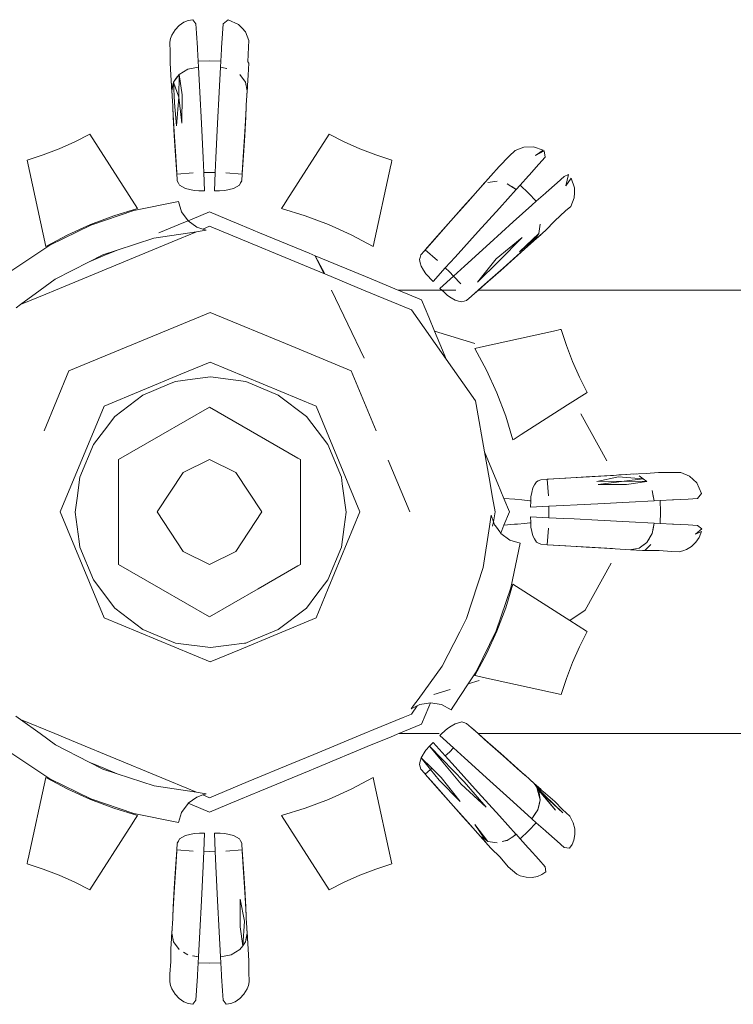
# Model space of a CAD drawing. Header units: millimetres. Extents: x 252 to 294, y 11.7 to 33.4.
# Tile 28 of 32: x 291.2605 to 291.3285, y 14.6867 to 14.7805. Entities that reach past the tile are written whole.
import ezdxf

# ---------------------------------------------------------------- set-up
doc = ezdxf.new("R2010")
doc.units = ezdxf.units.MM
doc.header["$LTSCALE"] = 10
doc.layers.add('IFC-IfcFlowTerminal-Contorno', color=250, linetype='Continuous', lineweight=5)

msp = doc.modelspace()

# ---------------------------------------------------------------- linework, layer by layer
at = {"layer": 'IFC-IfcFlowTerminal-Contorno', "lineweight": 5}
for p, q in [((291.276175, 14.780232), (291.27573, 14.779924)), ((291.276593, 14.780405), (291.276175, 14.780232)), ((291.277027, 14.780471), (291.276593, 14.780405)), ((291.277332, 14.780081), (291.277027, 14.780471)), ((291.280403, 14.780442), (291.279908, 14.780083)), ((291.281396, 14.780003), (291.280403, 14.780442)), ((291.275345, 14.779517), (291.275042, 14.779011)), ((291.27573, 14.779924), (291.275345, 14.779517)), ((291.277384, 14.779175), (291.277332, 14.780081)), ((291.277465, 14.777788), (291.277384, 14.779175)), ((291.279855, 14.77917), (291.279775, 14.777783)), ((291.279908, 14.780083), (291.279855, 14.77917)), ((291.281717, 14.779656), (291.281396, 14.780003)), ((291.282038, 14.779307), (291.281717, 14.779656)), ((291.282378, 14.778491), (291.282038, 14.779307)), ((291.274911, 14.778677), (291.27483, 14.778335)), ((291.27483, 14.778335), (291.274881, 14.777393)), ((291.275042, 14.779011), (291.274911, 14.778677)), ((291.282336, 14.777852), (291.282378, 14.778491)), ((291.274881, 14.777393), (291.274869, 14.77635)), ((291.277472, 14.777667), (291.277465, 14.777788)), ((291.277538, 14.776527), (291.277472, 14.777667)), ((291.279768, 14.777667), (291.279702, 14.776527)), ((291.279775, 14.777783), (291.279768, 14.777667)), ((291.282287, 14.77645), (291.282336, 14.777852)), ((291.274869, 14.77635), (291.274939, 14.775183)), ((291.27862, 14.776543), (291.277538, 14.776527)), ((291.277571, 14.775952), (291.277538, 14.776527)), ((291.279702, 14.776527), (291.27862, 14.776543)), ((291.279702, 14.776527), (291.279668, 14.775952)), ((291.28237, 14.776343), (291.282287, 14.77645)), ((291.275724, 14.775249), (291.276564, 14.77575)), ((291.276144, 14.775501), (291.275724, 14.775249)), ((291.276564, 14.77575), (291.276144, 14.775501)), ((291.276564, 14.77575), (291.277571, 14.775952)), ((291.277067, 14.775852), (291.276564, 14.77575)), ((291.27757, 14.775952), (291.277067, 14.775852)), ((291.277693, 14.773569), (291.27757, 14.775952)), ((291.27967, 14.775952), (291.279546, 14.773572)), ((291.279668, 14.775952), (291.280269, 14.775833)), ((291.280235, 14.775837), (291.27967, 14.775952)), ((291.2823, 14.775181), (291.28237, 14.776343)), ((291.274939, 14.775183), (291.275028, 14.773699)), ((291.274974, 14.774561), (291.27499, 14.77427)), ((291.275185, 14.774529), (291.275107, 14.774114)), ((291.275115, 14.774165), (291.275185, 14.774529)), ((291.275185, 14.774529), (291.275724, 14.775249)), ((291.275455, 14.774888), (291.275185, 14.774529)), ((291.275185, 14.774529), (291.275694, 14.773096)), ((291.275285, 14.772554), (291.275185, 14.774529)), ((291.275724, 14.775249), (291.275455, 14.774888)), ((291.275694, 14.773096), (291.275724, 14.775249)), ((291.275724, 14.775249), (291.276011, 14.773298)), ((291.281789, 14.774883), (291.28152, 14.775244)), ((291.28152, 14.775244), (291.282057, 14.774524)), ((291.282057, 14.774524), (291.281789, 14.774883)), ((291.282126, 14.774163), (291.282057, 14.774524)), ((291.282057, 14.774524), (291.282211, 14.773699)), ((291.282211, 14.773699), (291.2823, 14.775181)), ((291.27499, 14.77427), (291.275007, 14.773975)), ((291.275007, 14.773975), (291.275025, 14.77368)), ((291.275025, 14.77368), (291.275048, 14.773313)), ((291.275028, 14.773699), (291.275115, 14.774165)), ((291.275045, 14.773787), (291.275028, 14.773699)), ((291.275028, 14.773699), (291.27509, 14.772671)), ((291.275107, 14.774114), (291.275045, 14.773787)), ((291.277843, 14.770571), (291.277693, 14.773569)), ((291.279546, 14.773572), (291.279395, 14.770569)), ((291.282195, 14.773788), (291.282126, 14.774163)), ((291.282128, 14.772313), (291.282211, 14.773699)), ((291.282192, 14.773313), (291.282215, 14.77368)), ((291.282211, 14.773699), (291.282195, 14.773788)), ((291.282215, 14.77368), (291.282233, 14.773975)), ((291.275048, 14.773313), (291.275096, 14.772581)), ((291.27509, 14.772671), (291.275112, 14.772297)), ((291.275694, 14.773096), (291.275476, 14.770354)), ((291.275987, 14.770606), (291.275694, 14.773096)), ((291.276011, 14.773298), (291.275987, 14.770606)), ((291.275112, 14.772297), (291.275132, 14.771958)), ((291.275112, 14.772297), (291.27516, 14.771223)), ((291.275132, 14.771958), (291.275263, 14.769783)), ((291.275476, 14.770354), (291.275285, 14.772554)), ((291.281977, 14.769783), (291.282107, 14.771963)), ((291.282079, 14.771223), (291.282128, 14.772313)), ((291.282107, 14.771963), (291.282117, 14.77212)), ((291.282117, 14.77212), (291.282128, 14.772313)), ((291.27516, 14.771223), (291.275264, 14.769453)), ((291.281976, 14.769453), (291.282079, 14.771223)), ((291.275263, 14.769783), (291.275404, 14.767422)), ((291.278005, 14.767312), (291.277843, 14.770571)), ((291.279395, 14.770569), (291.279235, 14.767305)), ((291.281835, 14.767417), (291.281977, 14.769783)), ((291.267225, 14.769558), (291.265772, 14.768833)), ((291.271756, 14.762473), (291.267225, 14.769558)), ((291.275264, 14.769453), (291.275389, 14.767527)), ((291.281851, 14.767527), (291.281976, 14.769453)), ((291.290015, 14.769558), (291.286, 14.76328)), ((291.291468, 14.768833), (291.290015, 14.769558)), ((291.264285, 14.768176), (291.262769, 14.76759)), ((291.265772, 14.768833), (291.264285, 14.768176)), ((291.292955, 14.768176), (291.291468, 14.768833)), ((291.294471, 14.76759), (291.292955, 14.768176)), ((291.307736, 14.767996), (291.307183, 14.767461)), ((291.308566, 14.768333), (291.307736, 14.767996)), ((291.3095, 14.768364), (291.308566, 14.768333)), ((291.310418, 14.768037), (291.3095, 14.768364)), ((291.309693, 14.767527), (291.310418, 14.768037)), ((291.310516, 14.767969), (291.309693, 14.767527)), ((291.310597, 14.767368), (291.310516, 14.767969)), ((291.262769, 14.76759), (291.261228, 14.767075)), ((291.261228, 14.767075), (291.263035, 14.758862)), ((291.275389, 14.767527), (291.275505, 14.765762)), ((291.275404, 14.767422), (291.275497, 14.765876)), ((291.278071, 14.765898), (291.278005, 14.767312)), ((291.279235, 14.767305), (291.279168, 14.765898)), ((291.281735, 14.765762), (291.281851, 14.767527)), ((291.281744, 14.765893), (291.281835, 14.767417)), ((291.296011, 14.767075), (291.294471, 14.76759)), ((291.295961, 14.766848), (291.296011, 14.767075)), ((291.307183, 14.767461), (291.306217, 14.766472)), ((291.309994, 14.766692), (291.310597, 14.767368)), ((291.294205, 14.758862), (291.29591, 14.766616)), ((291.29591, 14.766616), (291.295961, 14.766848)), ((291.306217, 14.766472), (291.305444, 14.765598)), ((291.30907, 14.765654), (291.309994, 14.766692)), ((291.275497, 14.765876), (291.275541, 14.765139)), ((291.275505, 14.765762), (291.277074, 14.765874)), ((291.275546, 14.76513), (291.275663, 14.764907)), ((291.278071, 14.765898), (291.27862, 14.765911)), ((291.278153, 14.764158), (291.278071, 14.765898)), ((291.27862, 14.765911), (291.279168, 14.765898)), ((291.279168, 14.765898), (291.279086, 14.764158)), ((291.280165, 14.765874), (291.281735, 14.765762)), ((291.281589, 14.764932), (291.281694, 14.76513)), ((291.281699, 14.765145), (291.281736, 14.765762)), ((291.281736, 14.765762), (291.281744, 14.765893)), ((291.305444, 14.765598), (291.304456, 14.764485)), ((291.305026, 14.765134), (291.304831, 14.764915)), ((291.308231, 14.76471), (291.309008, 14.765584)), ((291.309008, 14.765584), (291.30907, 14.765654)), ((291.31242, 14.765547), (291.311737, 14.764941)), ((291.31282, 14.76572), (291.31242, 14.765547)), ((291.312579, 14.764639), (291.31282, 14.76572)), ((291.313088, 14.765369), (291.312579, 14.764639)), ((291.313417, 14.764441), (291.313088, 14.765369)), ((291.275663, 14.764907), (291.27576, 14.764722)), ((291.27576, 14.764722), (291.276045, 14.764556)), ((291.276045, 14.764556), (291.276331, 14.76439)), ((291.276331, 14.76439), (291.276751, 14.764292)), ((291.276751, 14.764292), (291.277171, 14.764192)), ((291.277171, 14.764192), (291.277602, 14.764177)), ((291.277602, 14.764177), (291.278153, 14.764158)), ((291.279086, 14.764158), (291.279577, 14.764175)), ((291.279577, 14.764175), (291.280069, 14.764192)), ((291.280069, 14.764192), (291.280489, 14.764292)), ((291.280489, 14.764292), (291.280909, 14.76439)), ((291.280909, 14.76439), (291.281194, 14.764556)), ((291.281194, 14.764556), (291.28148, 14.764722)), ((291.28148, 14.764722), (291.281589, 14.764932)), ((291.304196, 14.764199), (291.303713, 14.763648)), ((291.304456, 14.764485), (291.303716, 14.763652)), ((291.304634, 14.764695), (291.304196, 14.764199)), ((291.304831, 14.764915), (291.304634, 14.764695)), ((291.305153, 14.764961), (291.306044, 14.765088)), ((291.305599, 14.765024), (291.305153, 14.764961)), ((291.306044, 14.765088), (291.305599, 14.765024)), ((291.306244, 14.762505), (291.307848, 14.764282)), ((291.30742, 14.764566), (291.306993, 14.764849)), ((291.306993, 14.764849), (291.307334, 14.764622)), ((291.307334, 14.764622), (291.307848, 14.76428)), ((291.307848, 14.764282), (291.30742, 14.764566)), ((291.307848, 14.76428), (291.308231, 14.76471)), ((291.309006, 14.763955), (291.308231, 14.76471)), ((291.311737, 14.764941), (291.3107, 14.764016)), ((291.313398, 14.763967), (291.313417, 14.764441)), ((291.286, 14.76328), (291.285743, 14.762879)), ((291.303713, 14.763648), (291.302796, 14.762642)), ((291.303716, 14.763652), (291.303299, 14.763181)), ((291.309761, 14.76318), (291.309006, 14.763955)), ((291.310629, 14.763953), (291.309761, 14.76318)), ((291.3107, 14.764016), (291.310629, 14.763953)), ((291.313041, 14.762676), (291.313379, 14.763494)), ((291.313379, 14.763494), (291.313398, 14.763967)), ((291.271405, 14.7623), (291.267299, 14.760901)), ((291.269491, 14.761795), (291.271756, 14.762473)), ((291.27566, 14.763164), (291.271405, 14.7623)), ((291.27594, 14.762178), (291.27566, 14.763164)), ((291.285743, 14.762879), (291.285484, 14.762473)), ((291.285484, 14.762473), (291.287748, 14.761795)), ((291.302796, 14.762642), (291.301619, 14.761316)), ((291.303299, 14.763181), (291.301853, 14.76155)), ((291.304233, 14.760278), (291.306244, 14.762505)), ((291.309331, 14.762798), (291.307561, 14.761199)), ((291.309761, 14.76318), (291.309331, 14.762798)), ((291.312559, 14.762253), (291.313041, 14.762676)), ((291.267273, 14.760962), (291.269491, 14.761795)), ((291.276589, 14.761309), (291.27594, 14.762178)), ((291.276971, 14.761474), (291.276582, 14.761313)), ((291.27862, 14.762156), (291.276971, 14.761474)), ((291.280267, 14.761473), (291.27862, 14.762156)), ((291.281587, 14.760927), (291.280267, 14.761473)), ((291.287748, 14.761795), (291.289966, 14.760962)), ((291.301853, 14.76155), (291.300284, 14.75978)), ((291.311534, 14.761296), (291.312559, 14.762253)), ((291.267299, 14.760901), (291.263406, 14.758987)), ((291.265116, 14.759983), (291.267273, 14.760962)), ((291.276162, 14.76114), (291.273802, 14.760164)), ((291.276582, 14.761313), (291.276162, 14.76114)), ((291.277415, 14.760718), (291.276589, 14.761309)), ((291.277982, 14.760527), (291.277415, 14.760718)), ((291.277919, 14.760357), (291.278307, 14.760418)), ((291.27862, 14.760791), (291.277982, 14.760527)), ((291.278307, 14.760418), (291.277982, 14.760527)), ((291.289509, 14.75628), (291.27862, 14.760791)), ((291.2834, 14.760176), (291.281587, 14.760927)), ((291.289966, 14.760962), (291.292123, 14.759983)), ((291.301619, 14.761316), (291.300346, 14.759866)), ((291.307561, 14.761199), (291.305331, 14.759185)), ((291.31014, 14.760986), (291.310009, 14.760098)), ((291.310009, 14.760098), (291.310075, 14.760542)), ((291.310075, 14.760542), (291.31014, 14.760986)), ((291.310646, 14.760391), (291.311534, 14.761296)), ((291.263035, 14.758862), (291.265116, 14.759983)), ((291.269835, 14.758517), (291.273321, 14.759644)), ((291.273321, 14.759644), (291.277365, 14.760271)), ((291.277365, 14.760271), (291.275071, 14.759321)), ((291.277365, 14.760271), (291.277919, 14.760357)), ((291.288111, 14.758224), (291.2834, 14.760176)), ((291.292123, 14.759983), (291.294205, 14.758862)), ((291.300284, 14.75978), (291.299103, 14.758448)), ((291.300346, 14.759866), (291.299179, 14.758535)), ((291.302043, 14.757861), (291.304233, 14.760278)), ((291.305927, 14.757695), (291.308421, 14.759734)), ((291.308421, 14.759734), (291.306187, 14.757461)), ((291.308157, 14.758367), (291.310009, 14.760098)), ((291.309801, 14.759795), (291.308157, 14.758367)), ((291.309525, 14.759391), (291.309745, 14.759585)), ((291.309537, 14.759407), (291.310646, 14.760391)), ((291.310009, 14.760098), (291.309537, 14.759407)), ((291.309537, 14.759407), (291.309576, 14.759464)), ((291.309576, 14.759464), (291.309801, 14.759795)), ((291.309745, 14.759585), (291.309961, 14.759778)), ((291.309961, 14.759778), (291.310184, 14.759976)), ((291.263406, 14.758987), (291.259787, 14.756587)), ((291.275071, 14.759321), (291.263932, 14.754707)), ((291.299179, 14.758535), (291.300359, 14.757515)), ((291.305331, 14.759185), (291.302909, 14.756987)), ((291.307693, 14.757747), (291.308632, 14.758603)), ((291.308234, 14.75825), (291.308632, 14.758603)), ((291.308632, 14.758603), (291.309537, 14.759407)), ((291.309248, 14.759146), (291.309525, 14.759391)), ((291.267144, 14.757397), (291.26847, 14.758076)), ((291.268501, 14.757964), (291.267144, 14.757397)), ((291.26847, 14.758076), (291.269835, 14.758517)), ((291.269835, 14.758517), (291.268501, 14.757964)), ((291.288697, 14.757981), (291.288111, 14.758224)), ((291.289509, 14.75628), (291.288697, 14.757981)), ((291.288697, 14.757981), (291.289599, 14.756243)), ((291.29401, 14.755781), (291.288697, 14.757981)), ((291.298688, 14.757817), (291.298626, 14.75762)), ((291.298626, 14.75762), (291.298711, 14.7573)), ((291.298764, 14.758063), (291.298688, 14.757817)), ((291.299103, 14.758448), (291.298766, 14.758069)), ((291.301092, 14.756816), (291.302043, 14.757861)), ((291.304161, 14.755452), (291.305927, 14.757695)), ((291.306368, 14.756567), (291.307693, 14.757747)), ((291.306601, 14.756802), (291.308234, 14.75825)), ((291.263916, 14.755745), (291.267144, 14.757397)), ((291.298711, 14.7573), (291.298796, 14.756982)), ((291.298796, 14.756982), (291.299023, 14.756614)), ((291.299921, 14.75553), (291.301092, 14.756816)), ((291.301092, 14.756816), (291.301488, 14.756438)), ((291.302909, 14.756987), (291.301867, 14.756041)), ((291.306187, 14.757461), (291.304161, 14.755452)), ((291.304827, 14.75523), (291.306601, 14.756802)), ((291.262497, 14.754707), (291.263916, 14.755745)), ((291.289599, 14.756243), (291.289509, 14.75628)), ((291.293307, 14.754707), (291.289599, 14.756243)), ((291.29651, 14.754745), (291.29401, 14.755781)), ((291.299023, 14.756614), (291.29925, 14.756248)), ((291.29925, 14.756248), (291.299921, 14.75553)), ((291.301867, 14.756041), (291.300579, 14.754871)), ((291.301488, 14.756438), (291.301867, 14.756041)), ((291.301867, 14.756041), (291.302566, 14.755308)), ((291.304916, 14.755295), (291.306368, 14.756567)), ((291.300579, 14.754871), (291.300754, 14.754707)), ((291.304238, 14.754707), (291.304827, 14.75523)), ((291.304245, 14.754707), (291.304916, 14.755295)), ((291.26062, 14.753335), (291.262497, 14.754707)), ((291.263023, 14.754331), (291.26062, 14.753335)), ((291.263932, 14.754707), (291.263023, 14.754331)), ((291.29335, 14.74824), (291.290261, 14.754707)), ((291.297869, 14.752817), (291.293307, 14.754707)), ((291.296602, 14.754707), (291.29651, 14.754745)), ((291.298833, 14.753782), (291.296602, 14.754707)), ((291.29845, 14.754707), (291.296605, 14.754707)), ((291.302106, 14.754707), (291.29845, 14.754707)), ((291.300754, 14.754707), (291.300939, 14.754534)), ((291.300939, 14.754534), (291.301298, 14.754199)), ((291.301298, 14.754199), (291.301665, 14.753972)), ((291.301665, 14.753972), (291.302032, 14.753745)), ((291.303121, 14.753716), (291.303586, 14.754128)), ((291.303586, 14.754128), (291.303643, 14.754179)), ((291.303593, 14.754135), (291.304238, 14.754707)), ((291.303643, 14.754179), (291.304245, 14.754707)), ((291.309577, 14.754707), (291.304245, 14.754707)), ((291.391892, 14.754707), (291.309577, 14.754707)), ((291.260183, 14.753016), (291.26062, 14.753335)), ((291.299515, 14.752135), (291.298833, 14.753782)), ((291.302032, 14.753745), (291.302351, 14.75366)), ((291.302351, 14.75366), (291.302671, 14.753577)), ((291.302671, 14.753577), (291.302896, 14.753645)), ((291.302896, 14.753645), (291.303112, 14.753713)), ((291.278678, 14.75259), (291.265227, 14.747019)), ((291.286398, 14.749393), (291.278678, 14.75259)), ((291.299065, 14.751121), (291.297869, 14.752817)), ((291.300064, 14.750812), (291.299515, 14.752135)), ((291.301176, 14.748127), (291.299065, 14.751121)), ((291.300815, 14.748999), (291.300064, 14.750812)), ((291.303902, 14.749624), (291.300064, 14.750812)), ((291.311675, 14.750861), (291.304436, 14.74927)), ((291.311901, 14.75091), (291.311675, 14.750861)), ((291.31205, 14.750943), (291.311901, 14.75091)), ((291.312126, 14.75096), (291.31205, 14.750943)), ((291.312641, 14.749419), (291.312126, 14.75096)), ((291.292129, 14.747019), (291.286398, 14.749393)), ((291.304436, 14.74927), (291.303913, 14.749155)), ((291.303913, 14.749155), (291.305032, 14.747073)), ((291.313228, 14.747905), (291.312641, 14.749419)), ((291.301176, 14.748127), (291.300815, 14.748999)), ((291.275881, 14.746685), (291.278678, 14.747844)), ((291.278678, 14.747844), (291.288772, 14.743662)), ((291.303969, 14.744165), (291.301176, 14.748127)), ((291.313885, 14.746419), (291.313228, 14.747905)), ((291.265227, 14.747019), (291.262853, 14.741288)), ((291.268584, 14.743662), (291.275881, 14.746685)), ((291.278728, 14.746443), (291.277012, 14.746217)), ((291.282067, 14.746003), (291.278728, 14.746443)), ((291.294503, 14.741288), (291.292129, 14.747019)), ((291.305032, 14.747073), (291.306012, 14.744915)), ((291.314609, 14.744963), (291.313885, 14.746419)), ((291.274816, 14.745766), (291.272278, 14.744714)), ((291.27539, 14.746003), (291.274816, 14.745766)), ((291.277012, 14.746217), (291.27539, 14.746003)), ((291.285177, 14.744714), (291.282067, 14.746003)), ((291.272278, 14.744714), (291.269607, 14.742666)), ((291.28785, 14.742666), (291.285177, 14.744714)), ((291.306012, 14.744915), (291.306845, 14.742698)), ((291.312742, 14.74377), (291.314609, 14.744963)), ((291.264403, 14.733569), (291.268584, 14.743662)), ((291.27862, 14.743569), (291.273979, 14.74089)), ((291.287044, 14.738705), (291.27862, 14.743569)), ((291.288772, 14.743662), (291.292953, 14.733569)), ((291.304031, 14.743816), (291.303969, 14.744165)), ((291.304827, 14.739309), (291.304031, 14.743816)), ((291.308325, 14.740946), (291.312742, 14.74377)), ((291.269607, 14.742666), (291.268602, 14.741355)), ((291.289899, 14.739993), (291.28785, 14.742666)), ((291.306845, 14.742698), (291.307525, 14.740435)), ((291.316485, 14.738442), (291.314018, 14.742925)), ((291.268602, 14.741355), (291.267557, 14.739993)), ((291.273979, 14.74089), (291.26996, 14.738569)), ((291.30793, 14.740693), (291.308325, 14.740946)), ((291.267557, 14.739993), (291.266269, 14.736882)), ((291.291188, 14.736882), (291.289899, 14.739993)), ((291.307525, 14.740435), (291.307662, 14.740522)), ((291.307662, 14.740522), (291.30793, 14.740693)), ((291.30521, 14.738386), (291.304826, 14.739313)), ((291.305265, 14.736829), (291.304827, 14.739309)), ((291.26996, 14.738569), (291.26996, 14.73424)), ((291.27612, 14.737319), (291.27862, 14.738569)), ((291.27862, 14.738569), (291.28112, 14.737319)), ((291.287279, 14.738569), (291.287044, 14.738705)), ((291.287279, 14.73424), (291.287279, 14.738569)), ((291.297701, 14.733569), (291.295659, 14.738498)), ((291.3061, 14.736238), (291.30521, 14.738386)), ((291.27362, 14.733569), (291.27612, 14.737319)), ((291.28112, 14.737319), (291.28362, 14.733569)), ((291.316274, 14.737029), (291.314504, 14.736924)), ((291.31701, 14.737056), (291.314834, 14.736926)), ((291.317416, 14.73708), (291.316274, 14.737029)), ((291.317105, 14.737061), (291.31701, 14.737056)), ((291.317416, 14.73708), (291.317105, 14.737061)), ((291.31875, 14.737161), (291.317416, 14.73708)), ((291.318363, 14.737141), (291.317631, 14.737095)), ((291.320235, 14.737251), (291.31875, 14.737161)), ((291.319321, 14.737199), (291.319024, 14.737183)), ((291.319579, 14.737004), (291.319941, 14.736733)), ((291.319939, 14.736733), (291.319579, 14.737004)), ((291.321399, 14.737319), (291.320235, 14.737251)), ((291.322782, 14.737336), (291.321399, 14.737319)), ((291.323551, 14.737324), (291.322782, 14.737336)), ((291.324377, 14.736975), (291.323551, 14.737324)), ((291.32506, 14.736338), (291.324377, 14.736975)), ((291.266269, 14.736882), (291.266005, 14.734877)), ((291.291269, 14.736266), (291.291188, 14.736882)), ((291.291628, 14.733545), (291.291269, 14.736266)), ((291.305595, 14.734963), (291.305265, 14.736829)), ((291.306668, 14.734867), (291.3061, 14.736238)), ((291.309607, 14.736143), (291.309441, 14.735857)), ((291.309773, 14.736428), (291.309607, 14.736143)), ((291.309956, 14.736526), (291.309773, 14.736428)), ((291.310183, 14.736644), (291.309956, 14.736526)), ((291.310913, 14.736691), (291.310191, 14.736648)), ((291.312577, 14.736799), (291.310811, 14.736685)), ((291.310811, 14.736685), (291.310924, 14.735115)), ((291.312474, 14.736785), (291.310913, 14.736691)), ((291.314834, 14.736926), (291.312474, 14.736785)), ((291.314504, 14.736924), (291.312577, 14.736799)), ((291.315523, 14.736489), (291.317603, 14.736904)), ((291.318147, 14.736497), (291.315523, 14.736489)), ((291.315656, 14.736201), (291.318147, 14.736497)), ((291.318348, 14.736179), (291.315656, 14.736201)), ((291.317603, 14.736904), (291.319939, 14.736733)), ((291.319939, 14.736733), (291.318147, 14.736497)), ((291.318147, 14.736497), (291.320299, 14.736465)), ((291.320299, 14.736465), (291.318348, 14.736179)), ((291.320299, 14.736465), (291.319939, 14.736733)), ((291.319941, 14.736733), (291.320299, 14.736465)), ((291.325497, 14.735339), (291.32506, 14.736338)), ((291.309342, 14.735437), (291.309244, 14.735017)), ((291.309441, 14.735857), (291.309342, 14.735437)), ((291.320903, 14.735122), (291.320801, 14.735625)), ((291.320801, 14.735625), (291.320882, 14.735222)), ((291.320882, 14.735222), (291.321004, 14.734619)), ((291.321004, 14.734619), (291.320903, 14.735122)), ((291.325131, 14.734856), (291.325497, 14.735339)), ((291.266005, 14.734877), (291.265829, 14.733545)), ((291.26996, 14.73424), (291.26996, 14.728569)), ((291.287279, 14.728569), (291.287279, 14.73424)), ((291.305841, 14.733569), (291.305595, 14.734963)), ((291.307206, 14.733569), (291.306668, 14.734867)), ((291.307706, 14.734775), (291.306668, 14.734867)), ((291.308385, 14.734714), (291.307706, 14.734775)), ((291.308634, 14.734693), (291.308385, 14.734714)), ((291.309156, 14.734646), (291.308634, 14.734693)), ((291.309231, 14.73464), (291.309156, 14.734646)), ((291.309229, 14.734587), (291.309209, 14.734036)), ((291.309231, 14.73464), (291.309229, 14.734587)), ((291.309244, 14.735017), (291.309231, 14.73464)), ((291.310948, 14.734118), (291.312361, 14.734185)), ((291.312361, 14.734185), (291.313659, 14.734249)), ((291.313659, 14.734249), (291.315622, 14.734346)), ((291.315622, 14.734346), (291.318619, 14.734497)), ((291.318619, 14.734497), (291.321004, 14.734619)), ((291.321004, 14.734619), (291.321578, 14.734652)), ((291.321578, 14.734652), (291.322729, 14.734718)), ((291.321592, 14.733569), (291.321578, 14.734652)), ((291.322729, 14.734718), (291.322839, 14.734724)), ((291.322839, 14.734724), (291.324225, 14.734805)), ((291.324225, 14.734805), (291.325131, 14.734856)), ((291.268584, 14.723474), (291.264403, 14.733569)), ((291.265829, 14.733545), (291.266198, 14.730742)), ((291.27612, 14.729819), (291.27362, 14.733569)), ((291.28362, 14.733569), (291.28112, 14.729819)), ((291.292953, 14.733569), (291.28993, 14.72627)), ((291.291445, 14.732157), (291.291628, 14.733545)), ((291.305469, 14.733257), (291.305407, 14.732856)), ((291.305678, 14.732643), (291.305469, 14.733257)), ((291.305678, 14.732643), (291.305841, 14.733569)), ((291.306684, 14.73231), (291.307206, 14.733569)), ((291.309209, 14.734036), (291.310948, 14.734118)), ((291.310948, 14.734115), (291.310961, 14.733569)), ((291.310961, 14.733569), (291.310948, 14.733021)), ((291.321578, 14.732487), (291.321592, 14.733569)), ((291.305407, 14.732856), (291.305303, 14.732188)), ((291.305602, 14.732214), (291.305678, 14.732643)), ((291.305774, 14.732358), (291.305678, 14.732643)), ((291.305864, 14.732238), (291.305774, 14.732358)), ((291.30637, 14.731552), (291.306684, 14.73231)), ((291.306684, 14.73231), (291.307691, 14.732399)), ((291.307691, 14.732399), (291.307979, 14.732424)), ((291.307979, 14.732424), (291.308647, 14.732484)), ((291.308647, 14.732484), (291.309159, 14.732529)), ((291.309159, 14.732529), (291.309229, 14.732535)), ((291.309209, 14.733103), (291.309226, 14.732612)), ((291.310948, 14.733021), (291.309209, 14.733103)), ((291.309226, 14.732612), (291.309229, 14.732535)), ((291.309229, 14.732535), (291.309244, 14.732119)), ((291.312354, 14.732954), (291.310948, 14.733021)), ((291.313377, 14.732904), (291.312354, 14.732954)), ((291.315619, 14.732793), (291.313377, 14.732904)), ((291.318622, 14.732642), (291.315619, 14.732793)), ((291.321004, 14.73252), (291.318622, 14.732642)), ((291.320889, 14.731953), (291.321004, 14.73252)), ((291.321004, 14.73252), (291.320901, 14.732014)), ((291.321578, 14.732487), (291.321004, 14.73252)), ((291.322728, 14.732421), (291.321578, 14.732487)), ((291.322834, 14.732415), (291.322728, 14.732421)), ((291.32422, 14.732334), (291.322834, 14.732415)), ((291.325131, 14.73228), (291.32422, 14.732334)), ((291.325523, 14.731975), (291.325131, 14.73228)), ((291.291188, 14.730205), (291.291445, 14.732157)), ((291.305303, 14.732188), (291.304698, 14.728286)), ((291.30637, 14.731552), (291.305864, 14.732238)), ((291.306386, 14.731531), (291.30637, 14.731552)), ((291.307249, 14.730896), (291.306386, 14.731531)), ((291.309244, 14.732119), (291.309342, 14.731699)), ((291.309342, 14.731699), (291.309441, 14.731282)), ((291.310924, 14.732024), (291.310811, 14.730454)), ((291.320799, 14.731509), (291.320295, 14.730669)), ((291.320546, 14.731089), (291.320799, 14.731506)), ((291.320901, 14.732014), (291.320799, 14.731509)), ((291.320799, 14.731506), (291.320889, 14.731953)), ((291.324928, 14.73145), (291.325523, 14.731975)), ((291.32549, 14.731721), (291.324928, 14.73145)), ((291.325281, 14.731123), (291.325456, 14.731543)), ((291.325456, 14.731543), (291.32549, 14.731721)), ((291.266198, 14.730742), (291.266269, 14.730205)), ((291.308213, 14.73061), (291.307249, 14.730896)), ((291.30735, 14.726355), (291.308213, 14.73061)), ((291.309441, 14.731282), (291.309607, 14.730996)), ((291.309607, 14.730996), (291.309773, 14.730708)), ((291.309773, 14.730708), (291.309982, 14.730601)), ((291.309982, 14.730601), (291.310183, 14.730495)), ((291.310196, 14.73049), (291.310811, 14.730454)), ((291.310811, 14.730454), (291.312577, 14.730339)), ((291.310811, 14.730454), (291.312467, 14.730354)), ((291.319573, 14.730132), (291.319933, 14.7304)), ((291.320295, 14.730669), (291.319574, 14.730132)), ((291.319933, 14.7304), (291.320295, 14.730669)), ((291.320295, 14.730669), (291.320546, 14.731089)), ((291.320512, 14.730307), (291.320664, 14.730466)), ((291.324566, 14.730293), (291.324977, 14.730681)), ((291.324977, 14.730681), (291.325281, 14.731123)), ((291.266269, 14.730205), (291.267557, 14.727095)), ((291.27862, 14.728569), (291.27612, 14.729819)), ((291.28112, 14.729819), (291.27862, 14.728569)), ((291.289899, 14.727095), (291.291188, 14.730205)), ((291.312467, 14.730354), (291.314833, 14.730212)), ((291.312577, 14.730339), (291.314504, 14.730212)), ((291.314504, 14.730212), (291.316274, 14.73011)), ((291.314833, 14.730212), (291.317012, 14.730081)), ((291.316274, 14.73011), (291.317291, 14.730064)), ((291.317012, 14.730081), (291.317291, 14.730064)), ((291.317291, 14.730064), (291.31875, 14.729978)), ((291.319204, 14.730063), (291.31875, 14.729978)), ((291.31875, 14.729978), (291.31884, 14.729995)), ((291.31875, 14.729978), (291.319884, 14.729909)), ((291.31884, 14.729995), (291.319213, 14.730064)), ((291.319574, 14.730132), (291.319204, 14.730063)), ((291.319213, 14.730064), (291.319573, 14.730132)), ((291.319611, 14.729922), (291.319884, 14.729909)), ((291.319884, 14.729909), (291.320118, 14.729895)), ((291.320118, 14.729895), (291.32023, 14.729888)), ((291.320121, 14.729898), (291.320512, 14.730307)), ((291.32023, 14.729888), (291.320278, 14.729888)), ((291.320278, 14.729888), (291.320318, 14.729888)), ((291.320318, 14.729888), (291.32146, 14.729893)), ((291.32146, 14.729893), (291.322658, 14.729802)), ((291.322658, 14.729802), (291.323385, 14.729778)), ((291.323385, 14.729778), (291.323727, 14.729861)), ((291.323727, 14.729861), (291.324063, 14.72999)), ((291.324063, 14.72999), (291.324566, 14.730293)), ((291.26996, 14.728569), (291.273979, 14.726249)), ((291.287044, 14.728433), (291.287279, 14.728569)), ((291.314425, 14.724216), (291.316891, 14.728696)), ((291.283261, 14.726249), (291.287044, 14.728433)), ((291.304698, 14.728286), (291.303125, 14.723418)), ((291.267557, 14.727095), (291.269607, 14.724421)), ((291.288849, 14.725725), (291.289899, 14.727095)), ((291.307525, 14.726704), (291.306845, 14.724441)), ((291.312948, 14.723237), (291.307525, 14.726704)), ((291.273979, 14.726249), (291.27862, 14.723569)), ((291.27862, 14.723569), (291.283261, 14.726249)), ((291.28785, 14.724421), (291.288849, 14.725725)), ((291.28993, 14.72627), (291.288772, 14.723474)), ((291.305953, 14.722249), (291.30735, 14.726355)), ((291.269607, 14.724421), (291.272278, 14.722373)), ((291.285177, 14.722373), (291.28785, 14.724421)), ((291.306845, 14.724441), (291.306012, 14.722224)), ((291.312948, 14.723237), (291.314425, 14.724216)), ((291.278678, 14.719295), (291.268584, 14.723474)), ((291.288772, 14.723474), (291.281472, 14.720451)), ((291.303125, 14.723418), (291.302472, 14.722141)), ((291.314545, 14.722216), (291.312948, 14.723237)), ((291.272278, 14.722373), (291.27539, 14.721084)), ((291.282566, 14.721291), (291.285177, 14.722373)), ((291.302472, 14.722141), (291.300804, 14.718879)), ((291.304037, 14.718355), (291.305953, 14.722249)), ((291.306012, 14.722224), (291.305032, 14.720066)), ((291.313885, 14.72072), (291.314609, 14.722175)), ((291.314609, 14.722175), (291.314545, 14.722216)), ((291.27539, 14.721084), (291.278728, 14.720645)), ((291.280457, 14.720872), (291.281953, 14.721069)), ((291.281953, 14.721069), (291.282067, 14.721084)), ((291.282067, 14.721084), (291.282566, 14.721291)), ((291.281472, 14.720451), (291.278678, 14.719295)), ((291.278728, 14.720645), (291.280457, 14.720872)), ((291.305032, 14.720066), (291.303913, 14.717983)), ((291.313228, 14.719233), (291.313885, 14.72072)), ((291.312641, 14.717717), (291.313228, 14.719233)), ((291.300804, 14.718879), (291.298489, 14.715713)), ((291.303267, 14.717192), (291.304037, 14.718355)), ((291.303267, 14.717192), (291.304308, 14.717515)), ((291.303913, 14.717983), (291.304071, 14.717949)), ((291.304071, 14.717949), (291.304741, 14.717801)), ((291.304741, 14.717801), (291.312126, 14.716179)), ((291.312126, 14.716179), (291.312641, 14.717717)), ((291.300004, 14.716182), (291.301558, 14.716663)), ((291.301861, 14.715072), (291.303267, 14.717192)), ((291.298489, 14.715713), (291.298058, 14.715124)), ((291.298669, 14.715225), (291.299671, 14.715391)), ((291.299515, 14.715003), (291.299676, 14.715392)), ((291.299671, 14.715391), (291.300744, 14.715234)), ((291.298058, 14.715124), (291.297825, 14.714805)), ((291.297825, 14.714805), (291.298418, 14.7151)), ((291.297869, 14.714321), (291.298418, 14.7151)), ((291.298418, 14.7151), (291.298669, 14.715225)), ((291.298833, 14.713357), (291.299515, 14.715003)), ((291.300744, 14.715234), (291.301639, 14.714736)), ((291.301639, 14.714736), (291.301861, 14.715072)), ((291.26062, 14.713804), (291.260174, 14.71413)), ((291.26247, 14.712451), (291.26062, 14.713804)), ((291.26062, 14.713804), (291.263885, 14.712451)), ((291.294279, 14.712834), (291.297068, 14.71399)), ((291.297068, 14.71399), (291.297869, 14.714321)), ((291.302671, 14.713562), (291.302351, 14.713479)), ((291.302869, 14.713501), (291.302671, 14.713562)), ((291.303112, 14.713425), (291.302869, 14.713501)), ((291.293354, 14.712451), (291.294279, 14.712834)), ((291.296649, 14.712451), (291.298833, 14.713357)), ((291.301298, 14.71294), (291.300775, 14.712451)), ((291.301665, 14.713167), (291.301298, 14.71294)), ((291.302032, 14.713394), (291.301665, 14.713167)), ((291.302351, 14.713479), (291.302032, 14.713394)), ((291.303551, 14.71304), (291.303121, 14.713423)), ((291.304215, 14.712451), (291.303551, 14.71304)), ((291.304223, 14.712451), (291.303643, 14.71296)), ((291.26393, 14.711384), (291.26247, 14.712451)), ((291.263885, 14.712451), (291.265853, 14.711636)), ((291.265853, 14.711636), (291.277365, 14.706868)), ((291.288548, 14.71046), (291.293354, 14.712451)), ((291.294041, 14.71137), (291.295868, 14.712127)), ((291.295868, 14.712127), (291.29651, 14.712394)), ((291.29651, 14.712394), (291.296649, 14.712451)), ((291.296649, 14.712451), (291.298391, 14.712451)), ((291.298391, 14.712451), (291.298458, 14.712451)), ((291.298458, 14.712451), (291.300512, 14.712451)), ((291.300775, 14.712451), (291.300579, 14.712268)), ((291.300579, 14.712268), (291.301867, 14.711098)), ((291.304831, 14.711904), (291.304215, 14.712451)), ((291.304916, 14.711843), (291.304223, 14.712451)), ((291.304223, 14.712451), (291.306248, 14.712451)), ((291.306601, 14.710335), (291.304831, 14.711904)), ((291.306368, 14.710569), (291.304916, 14.711843)), ((291.306248, 14.712451), (291.391892, 14.712451)), ((291.267139, 14.709743), (291.26393, 14.711384)), ((291.288736, 14.709172), (291.294041, 14.71137)), ((291.29925, 14.710891), (291.299023, 14.710525)), ((291.299585, 14.71125), (291.29925, 14.710891)), ((291.299921, 14.711609), (291.299585, 14.71125)), ((291.299585, 14.71125), (291.300783, 14.710028)), ((291.300682, 14.709932), (291.299585, 14.71125)), ((291.301091, 14.710322), (291.299921, 14.711609)), ((291.301488, 14.710701), (291.301091, 14.710322)), ((291.301867, 14.711098), (291.301488, 14.710701)), ((291.301867, 14.711098), (291.302914, 14.710147)), ((291.259787, 14.710549), (291.263406, 14.708152)), ((291.28646, 14.709595), (291.288548, 14.71046)), ((291.298711, 14.709836), (291.298626, 14.709519)), ((291.298796, 14.710156), (291.298711, 14.709836)), ((291.298979, 14.710454), (291.298796, 14.710156)), ((291.299688, 14.709044), (291.298796, 14.710156)), ((291.298796, 14.710156), (291.299815, 14.709154)), ((291.299023, 14.710525), (291.298979, 14.710454)), ((291.300783, 14.710028), (291.300682, 14.709932)), ((291.302602, 14.707625), (291.300682, 14.709932)), ((291.300783, 14.710028), (291.302902, 14.707864)), ((291.302039, 14.70928), (291.301091, 14.710322)), ((291.302914, 14.710147), (291.305332, 14.707954)), ((291.307693, 14.709392), (291.306368, 14.710569)), ((291.308232, 14.708889), (291.306601, 14.710335)), ((291.268468, 14.709063), (291.267139, 14.709743)), ((291.267139, 14.709743), (291.268539, 14.709158)), ((291.269812, 14.708629), (291.268468, 14.709063)), ((291.268539, 14.709158), (291.269812, 14.708629)), ((291.282313, 14.707878), (291.28646, 14.709595)), ((291.283429, 14.706975), (291.288108, 14.708912)), ((291.288108, 14.708912), (291.288736, 14.709172)), ((291.298626, 14.709519), (291.298697, 14.709295)), ((291.298697, 14.709295), (291.298764, 14.709076)), ((291.298768, 14.709068), (291.299136, 14.708652)), ((291.299688, 14.709044), (291.299179, 14.708604)), ((291.299815, 14.709154), (291.299688, 14.709044)), ((291.300503, 14.708027), (291.299688, 14.709044)), ((291.299815, 14.709154), (291.300707, 14.708276)), ((291.304234, 14.706858), (291.302039, 14.70928)), ((291.308697, 14.708477), (291.307693, 14.709392)), ((291.308691, 14.708482), (291.308232, 14.708889)), ((291.263035, 14.708276), (291.261328, 14.700514)), ((291.265116, 14.707156), (291.263035, 14.708276)), ((291.263406, 14.708152), (291.267299, 14.706238)), ((291.273337, 14.707493), (291.269812, 14.708629)), ((291.27862, 14.706348), (291.282313, 14.707878)), ((291.294205, 14.708276), (291.292123, 14.707156)), ((291.294308, 14.707806), (291.294205, 14.708276)), ((291.299136, 14.708652), (291.299179, 14.708604)), ((291.299179, 14.708604), (291.300346, 14.707273)), ((291.299179, 14.708604), (291.30028, 14.707361)), ((291.302513, 14.706001), (291.300503, 14.708027)), ((291.300707, 14.708276), (291.302513, 14.706001)), ((291.305332, 14.707954), (291.307559, 14.70594)), ((291.309537, 14.707732), (291.308691, 14.708482)), ((291.309526, 14.707748), (291.309248, 14.707993)), ((291.267273, 14.706177), (291.265116, 14.707156)), ((291.277365, 14.706868), (291.273337, 14.707493)), ((291.281587, 14.706212), (291.283429, 14.706975)), ((291.292123, 14.707156), (291.289966, 14.706177)), ((291.296011, 14.700064), (291.294308, 14.707806)), ((291.30028, 14.707361), (291.301853, 14.705588)), ((291.300346, 14.707273), (291.301619, 14.70582)), ((291.304999, 14.705457), (291.302602, 14.707625)), ((291.302902, 14.707864), (291.304999, 14.705457)), ((291.309745, 14.707554), (291.309526, 14.707748)), ((291.309576, 14.707675), (291.309537, 14.707732)), ((291.309537, 14.707732), (291.309803, 14.707341)), ((291.310555, 14.706828), (291.309537, 14.707732)), ((291.309773, 14.707385), (291.309576, 14.707675)), ((291.309966, 14.707357), (291.309745, 14.707554)), ((291.309805, 14.707339), (291.309773, 14.707385)), ((291.309803, 14.707341), (291.309826, 14.707258)), ((291.310003, 14.707096), (291.309803, 14.707341)), ((291.309803, 14.707341), (291.310559, 14.706597)), ((291.310011, 14.707036), (291.309805, 14.707339)), ((291.309844, 14.707193), (291.310138, 14.706145)), ((291.310184, 14.707163), (291.309966, 14.707357)), ((291.310183, 14.706874), (291.310003, 14.707096)), ((291.310075, 14.706589), (291.310011, 14.707036)), ((291.310011, 14.707036), (291.310556, 14.706386)), ((291.310183, 14.706874), (291.310011, 14.707036)), ((291.269491, 14.705344), (291.267273, 14.706177)), ((291.267299, 14.706238), (291.271405, 14.704839)), ((291.2766, 14.705817), (291.277408, 14.706414)), ((291.277908, 14.706783), (291.277365, 14.706868)), ((291.277408, 14.706414), (291.277984, 14.706611)), ((291.278307, 14.706721), (291.277908, 14.706783)), ((291.277984, 14.706611), (291.278307, 14.706721)), ((291.277984, 14.706611), (291.27862, 14.706348)), ((291.280267, 14.705665), (291.281587, 14.706212)), ((291.289966, 14.706177), (291.287748, 14.705344)), ((291.30625, 14.704629), (291.304234, 14.706858)), ((291.310138, 14.706145), (291.3099, 14.705198)), ((291.31002, 14.705671), (291.310138, 14.706145)), ((291.310138, 14.706145), (291.310075, 14.706589)), ((291.310558, 14.706522), (291.310183, 14.706874)), ((291.311589, 14.705151), (291.310556, 14.706417)), ((291.310556, 14.706386), (291.311589, 14.705151)), ((291.310558, 14.706522), (291.310559, 14.706597)), ((291.312276, 14.704907), (291.310558, 14.706522)), ((291.310559, 14.706597), (291.312276, 14.704907)), ((291.310649, 14.706746), (291.310563, 14.706821)), ((291.311523, 14.705972), (291.310649, 14.706746)), ((291.271756, 14.704666), (291.269491, 14.705344)), ((291.275948, 14.704939), (291.276581, 14.705803)), ((291.276581, 14.705803), (291.2766, 14.705817)), ((291.2766, 14.705817), (291.27697, 14.705664)), ((291.27697, 14.705664), (291.27862, 14.704983)), ((291.27862, 14.704983), (291.280267, 14.705665)), ((291.287748, 14.705344), (291.285484, 14.704666)), ((291.301619, 14.70582), (291.302796, 14.704495)), ((291.301853, 14.705588), (291.303301, 14.703955)), ((291.307559, 14.70594), (291.309331, 14.704341)), ((291.3099, 14.705198), (291.309331, 14.704341)), ((291.309616, 14.704768), (291.3099, 14.705198)), ((291.3099, 14.705198), (291.31002, 14.705671)), ((291.312251, 14.705227), (291.311523, 14.705972)), ((291.312953, 14.704595), (291.312251, 14.705227)), ((291.27124, 14.703859), (291.271496, 14.70426)), ((291.271405, 14.704839), (291.27566, 14.703975)), ((291.271496, 14.70426), (291.271756, 14.704666)), ((291.27566, 14.703975), (291.275948, 14.704939)), ((291.285484, 14.704666), (291.290015, 14.697581)), ((291.302796, 14.704495), (291.303713, 14.703491)), ((291.307848, 14.702857), (291.30625, 14.704629)), ((291.309331, 14.704341), (291.309616, 14.704768)), ((291.309331, 14.704341), (291.309761, 14.703959)), ((291.313283, 14.703967), (291.312953, 14.704595)), ((291.267225, 14.697581), (291.27124, 14.703859)), ((291.303301, 14.703955), (291.303722, 14.703481)), ((291.303713, 14.703491), (291.304196, 14.70294)), ((291.303722, 14.703481), (291.304456, 14.702654)), ((291.303904, 14.703792), (291.305147, 14.70218)), ((291.304844, 14.702388), (291.303904, 14.703792)), ((291.308231, 14.702429), (291.309006, 14.703184)), ((291.309006, 14.703184), (291.309761, 14.703959)), ((291.309761, 14.703959), (291.310629, 14.703185)), ((291.310629, 14.703185), (291.310705, 14.703118)), ((291.313426, 14.703396), (291.313283, 14.703967)), ((291.313442, 14.702832), (291.313426, 14.703396)), ((291.27576, 14.702417), (291.275651, 14.702207)), ((291.276045, 14.702583), (291.27576, 14.702417)), ((291.276331, 14.702749), (291.276045, 14.702583)), ((291.276751, 14.702847), (291.276331, 14.702749)), ((291.277171, 14.702947), (291.276751, 14.702847)), ((291.277663, 14.702961), (291.277171, 14.702947)), ((291.278153, 14.702979), (291.277663, 14.702961)), ((291.278071, 14.701241), (291.278153, 14.702979)), ((291.279086, 14.702979), (291.279168, 14.701241)), ((291.279638, 14.702961), (291.279086, 14.702979)), ((291.280069, 14.702947), (291.279638, 14.702961)), ((291.280489, 14.702847), (291.280069, 14.702947)), ((291.280909, 14.702749), (291.280489, 14.702847)), ((291.281194, 14.702583), (291.280909, 14.702749)), ((291.28148, 14.702417), (291.281194, 14.702583)), ((291.281576, 14.702232), (291.28148, 14.702417)), ((291.304196, 14.70294), (291.304437, 14.702667)), ((291.304437, 14.702667), (291.304634, 14.702444)), ((291.304456, 14.702654), (291.304514, 14.702614)), ((291.304456, 14.702654), (291.30544, 14.701543)), ((291.304844, 14.702389), (291.304456, 14.702654)), ((291.304514, 14.702614), (291.304844, 14.702388)), ((291.304634, 14.702444), (291.304827, 14.702228)), ((291.305148, 14.70218), (291.304844, 14.702389)), ((291.306512, 14.702168), (291.306986, 14.702285)), ((291.306988, 14.702288), (291.306513, 14.702168)), ((291.306986, 14.702285), (291.307367, 14.702539)), ((291.307417, 14.702573), (291.306988, 14.702288)), ((291.307367, 14.702539), (291.307848, 14.702857)), ((291.307848, 14.702859), (291.307417, 14.702573)), ((291.308231, 14.702429), (291.307848, 14.702859)), ((291.309, 14.701566), (291.308231, 14.702429)), ((291.310705, 14.703118), (291.311741, 14.702195)), ((291.313171, 14.701885), (291.313344, 14.702305)), ((291.313344, 14.702305), (291.313442, 14.702832)), ((291.275505, 14.701377), (291.275389, 14.699612)), ((291.275504, 14.701377), (291.275496, 14.701246)), ((291.275541, 14.701994), (291.275504, 14.701377)), ((291.277074, 14.701265), (291.275505, 14.701377)), ((291.275651, 14.702207), (291.275546, 14.702009)), ((291.281735, 14.701377), (291.280165, 14.701265)), ((291.281694, 14.702009), (291.281576, 14.702232)), ((291.281743, 14.701262), (291.281698, 14.702)), ((291.281851, 14.699612), (291.281735, 14.701377)), ((291.304827, 14.702228), (291.305026, 14.702004)), ((291.305147, 14.70218), (291.305592, 14.702114)), ((291.306037, 14.702048), (291.305148, 14.70218)), ((291.30544, 14.701543), (291.306313, 14.700676)), ((291.305592, 14.702114), (291.306037, 14.702051)), ((291.309068, 14.701489), (291.309, 14.701566)), ((291.309991, 14.700452), (291.309068, 14.701489)), ((291.311741, 14.702195), (291.312419, 14.701592)), ((291.312419, 14.701592), (291.312912, 14.701531)), ((291.312912, 14.701531), (291.313171, 14.701885)), ((291.261328, 14.700514), (291.261278, 14.700288)), ((291.275496, 14.701246), (291.275404, 14.699722)), ((291.278005, 14.699834), (291.278071, 14.701241)), ((291.27862, 14.701228), (291.278071, 14.701241)), ((291.279168, 14.701241), (291.27862, 14.701228)), ((291.279168, 14.701241), (291.279235, 14.699827)), ((291.281835, 14.699717), (291.281743, 14.701262)), ((291.306313, 14.700676), (291.307095, 14.699766)), ((291.310597, 14.699771), (291.309991, 14.700452)), ((291.261278, 14.700288), (291.261228, 14.700064)), ((291.261228, 14.700064), (291.262769, 14.699548)), ((291.262769, 14.699548), (291.264285, 14.69896)), ((291.275404, 14.699722), (291.275263, 14.697356)), ((291.275389, 14.699612), (291.275264, 14.697686)), ((291.277845, 14.69657), (291.278005, 14.699834)), ((291.279235, 14.699827), (291.279395, 14.696567)), ((291.281977, 14.697354), (291.281835, 14.699717)), ((291.281976, 14.697686), (291.281851, 14.699612)), ((291.292955, 14.69896), (291.294471, 14.699548)), ((291.294471, 14.699548), (291.296011, 14.700064)), ((291.307095, 14.699766), (291.307893, 14.699053)), ((291.310658, 14.699277), (291.310597, 14.699771)), ((291.264285, 14.69896), (291.265772, 14.698303)), ((291.291468, 14.698303), (291.292955, 14.69896)), ((291.307893, 14.699053), (291.308223, 14.698906)), ((291.308223, 14.698906), (291.308792, 14.698765)), ((291.308792, 14.698765), (291.309357, 14.698748)), ((291.309357, 14.698748), (291.309886, 14.698845)), ((291.309886, 14.698845), (291.310304, 14.699019)), ((291.310304, 14.699019), (291.310658, 14.699277)), ((291.265772, 14.698303), (291.267225, 14.697581)), ((291.275264, 14.697686), (291.27516, 14.695916)), ((291.282079, 14.695916), (291.281976, 14.697686)), ((291.290015, 14.697581), (291.291468, 14.698303)), ((291.275263, 14.697356), (291.275132, 14.695176)), ((291.281546, 14.694043), (291.28154, 14.696668)), ((291.28154, 14.696668), (291.281955, 14.694585)), ((291.282107, 14.695181), (291.281977, 14.697354)), ((291.27516, 14.695916), (291.275111, 14.694826)), ((291.277693, 14.693567), (291.277845, 14.69657)), ((291.279395, 14.696567), (291.279546, 14.693569)), ((291.282128, 14.694842), (291.282079, 14.695916)), ((291.275111, 14.694826), (291.275028, 14.69344)), ((291.275123, 14.695019), (291.275111, 14.694826)), ((291.275132, 14.695176), (291.275123, 14.695019)), ((291.282128, 14.694842), (291.282107, 14.695181)), ((291.28215, 14.694468), (291.282128, 14.694842)), ((291.275048, 14.693826), (291.275025, 14.693459)), ((291.281785, 14.692251), (291.281546, 14.694043)), ((291.281955, 14.694585), (291.281785, 14.692251)), ((291.282192, 14.693826), (291.282144, 14.694558)), ((291.282211, 14.69344), (291.28215, 14.694468)), ((291.282215, 14.693459), (291.282192, 14.693826)), ((291.275028, 14.69344), (291.274939, 14.691958)), ((291.275025, 14.693459), (291.275007, 14.693164)), ((291.275028, 14.69344), (291.275045, 14.69335)), ((291.275182, 14.692615), (291.275028, 14.69344)), ((291.275045, 14.69335), (291.275114, 14.692976)), ((291.275114, 14.692976), (291.275182, 14.692615)), ((291.27757, 14.691184), (291.277693, 14.693567)), ((291.279546, 14.693569), (291.27967, 14.691184)), ((291.282055, 14.69261), (291.282133, 14.693025)), ((291.282124, 14.692974), (291.282055, 14.69261)), ((291.282211, 14.69344), (291.282124, 14.692974)), ((291.282133, 14.693025), (291.282195, 14.693352)), ((291.282195, 14.693352), (291.282211, 14.69344)), ((291.2823, 14.691956), (291.282211, 14.69344)), ((291.282233, 14.693164), (291.282215, 14.693459)), ((291.28225, 14.692869), (291.282233, 14.693164)), ((291.282266, 14.692578), (291.28225, 14.692869)), ((291.274939, 14.691958), (291.274943, 14.690728)), ((291.275182, 14.692615), (291.275451, 14.692256)), ((291.275719, 14.691895), (291.275182, 14.692615)), ((291.275451, 14.692256), (291.275719, 14.691895)), ((291.281515, 14.69189), (291.281785, 14.692251)), ((291.281785, 14.69225), (291.281515, 14.69189)), ((291.281785, 14.692251), (291.282055, 14.69261)), ((291.282055, 14.69261), (291.281785, 14.69225)), ((291.282371, 14.690789), (291.2823, 14.691956)), ((291.276138, 14.691643), (291.276558, 14.691392)), ((291.276558, 14.691389), (291.276139, 14.691643)), ((291.277005, 14.691299), (291.27757, 14.691184)), ((291.277571, 14.691184), (291.277065, 14.691287)), ((291.277538, 14.69061), (291.277571, 14.691184)), ((291.280675, 14.691389), (291.279668, 14.691184)), ((291.279668, 14.691184), (291.279702, 14.69061)), ((291.27967, 14.691184), (291.280173, 14.691287)), ((291.280173, 14.691287), (291.280675, 14.691389)), ((291.281515, 14.69189), (291.280675, 14.691389)), ((291.280675, 14.691389), (291.281095, 14.691638)), ((291.281095, 14.691638), (291.281515, 14.69189)), ((291.274943, 14.690728), (291.274853, 14.689531)), ((291.277472, 14.689472), (291.277538, 14.69061)), ((291.277538, 14.69061), (291.27862, 14.690596)), ((291.27862, 14.690596), (291.279702, 14.69061)), ((291.279702, 14.69061), (291.279768, 14.689472)), ((291.282359, 14.689746), (291.282371, 14.690789)), ((291.274853, 14.689531), (291.27483, 14.688804)), ((291.277384, 14.687969), (291.277465, 14.689356)), ((291.277465, 14.689356), (291.277472, 14.689472)), ((291.279768, 14.689472), (291.279775, 14.689351)), ((291.279775, 14.689351), (291.279855, 14.687964)), ((291.28241, 14.688804), (291.282359, 14.689746)), ((291.27483, 14.688804), (291.274911, 14.688462)), ((291.274911, 14.688462), (291.275041, 14.688125)), ((291.282198, 14.688125), (291.282328, 14.688462)), ((291.282328, 14.688462), (291.28241, 14.688804)), ((291.275041, 14.688125), (291.275343, 14.687622)), ((291.275343, 14.687622), (291.275732, 14.687212)), ((291.277332, 14.687058), (291.277384, 14.687969)), ((291.279855, 14.687964), (291.279908, 14.687058)), ((291.281509, 14.687212), (291.281895, 14.687622)), ((291.281895, 14.687622), (291.282198, 14.688125)), ((291.275732, 14.687212), (291.276174, 14.686907)), ((291.276174, 14.686907), (291.276593, 14.686733)), ((291.276593, 14.686733), (291.277026, 14.686665)), ((291.277026, 14.686665), (291.277332, 14.687058)), ((291.279908, 14.687058), (291.280213, 14.686665)), ((291.280213, 14.686665), (291.280646, 14.686733)), ((291.280646, 14.686733), (291.281065, 14.686907)), ((291.281065, 14.686907), (291.281509, 14.687212))]:
    msp.add_line(p, q, dxfattribs=at)

doc.saveas('drawing.dxf')
